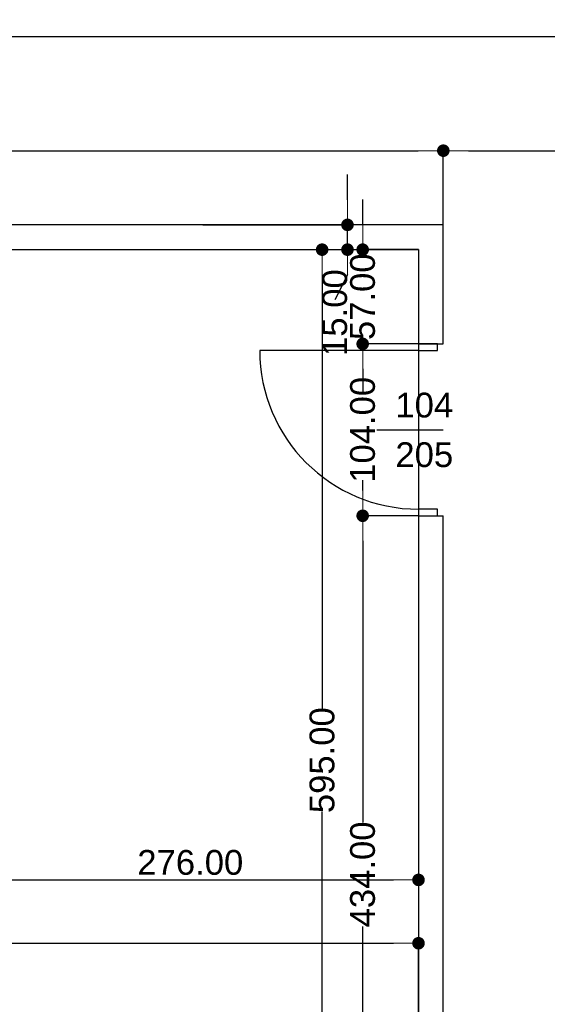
# Model space of a CAD drawing. Header units: millimetres. Extents: x -175445 to -20415, y -559200 to 231527.
# Tile 143 of 256: x -137392 to -134202, y -112482 to -106525. Entities that reach past the tile are written whole.
import ezdxf

# ---------------------------------------------------------------- set-up
doc = ezdxf.new("R2010")
doc.units = ezdxf.units.MM
doc.header["$MEASUREMENT"] = 0
for name, color, linetype in [('Drzwi', 7, 'Continuous'), ('Obiekt', 7, 'Continuous'), ('Płaszczyzna odcinająca', 7, 'Continuous'), ('Wymiary', 63, 'Continuous'), ('Ściana', 7, 'Continuous')]:
    doc.layers.add(name, color=color, linetype=linetype)
doc.styles.add('Arial', font='txt')
doc.dimstyles.new('GENERATED_STYLE__1', dxfattribs={"dimtxt": 150, "dimasz": 152, "dimexe": 0.18, "dimexo": 0, "dimgap": 0.09, "dimtad": 1, "dimtih": 1, "dimtoh": 1, "dimlfac": 0.1, "dimzin": 0, "dimdsep": 46, "dimtxsty": 'Arial', "dimblk": 'ARROWHEAD_11', "dimblk1": 'ARROWHEAD_11', "dimblk2": 'ARROWHEAD_11', "dimcen": 0.09, "dimclrd": 114, "dimclre": 114, "dimclrt": 114, "dimazin": 0, "dimtfac": 1, "dimtdec": 4, "dimtmove": 0, "dimatfit": 3, "dimfxl": 1, "dimtolj": 1, "dimtzin": 0, "dimarcsym": 0})
doc.dimstyles.new('GENERATED_STYLE__3', dxfattribs={"dimtxt": 150, "dimasz": 152, "dimexe": 0.18, "dimexo": 0, "dimgap": 0.09, "dimtad": 1, "dimlfac": 0.1, "dimzin": 0, "dimdsep": 46, "dimtxsty": 'Arial', "dimblk": 'ARROWHEAD_11', "dimblk1": 'ARROWHEAD_11', "dimblk2": 'ARROWHEAD_11', "dimcen": 0.09, "dimclrd": 114, "dimclre": 114, "dimclrt": 114, "dimazin": 0, "dimtfac": 1, "dimtdec": 4, "dimtmove": 2, "dimatfit": 3, "dimfxl": 1, "dimtolj": 1, "dimtzin": 0, "dimarcsym": 0})

# ---------------------------------------------------------------- blocks, each defined once
blk = doc.blocks.new('ARROWHEAD_11')
at = {"color": 0, "linetype": 'Continuous', "lineweight": 0}
blk.add_line((0, 0), (-1, 0), dxfattribs=at)
at = {"color": 0, "linetype": 'Continuous', "lineweight": 0, "const_width": 0.25, "flags": 128}
blk.add_lwpolyline([(-0.125, 0, 1), (0.125, 0, 1)], format="xyb", close=True, dxfattribs=at)
blk = doc.blocks.new('*D3217')
at = {"layer": 'Defpoints', "color": 0}
for p in [(-136285.7, -107916.6), (-135563.5, -107916.6), (-134980.7, -113866.6)]:
    blk.add_point(p, dxfattribs=at)
at = {"layer": 'Wymiary', "color": 114, "lineweight": -2}
for p, q in [((-136285.7, -107916.6), (-135563.3, -107916.6)), ((-135563.5, -108068.6), (-135563.5, -110694.2)), ((-135563.5, -113714.6), (-135563.5, -111316.6)), ((-134980.7, -113866.6), (-135563.6, -113866.6))]:
    blk.add_line(p, q, dxfattribs=at)
at = {"layer": 'Wymiary', "color": 114, "lineweight": -2, "xscale": 152, "yscale": 152, "zscale": 152}
for p, rotation in [((-135563.5, -107916.6), 90), ((-135563.5, -113866.6), 270)]:
    blk.add_blockref('ARROWHEAD_11', p, dxfattribs=dict(at, rotation=rotation))
at = {"layer": 'Wymiary', "color": 114, "lineweight": 13, "insert": (-135563.5, -111005.4), "char_height": 150, "attachment_point": 5, "rotation": 90, "style": 'Arial'}
blk.add_mtext('\\A1;595.00', dxfattribs=at)
blk = doc.blocks.new('*D3218')
at = {"layer": 'Defpoints', "color": 0}
for p in [(-136285.7, -107766.6), (-135410.1, -107766.6), (-136285.7, -107916.6)]:
    blk.add_point(p, dxfattribs=at)
at = {"layer": 'Wymiary', "color": 114, "lineweight": -2}
for p, q in [((-135410.1, -107614.6), (-135410.1, -107462.6)), ((-136285.7, -107766.6), (-135409.9, -107766.6)), ((-135410.1, -107916.6), (-135410.1, -107766.6)), ((-136285.7, -107916.6), (-135409.9, -107916.6)), ((-135410.1, -108068.6), (-135486.8, -108220.6))]:
    blk.add_line(p, q, dxfattribs=at)
at = {"layer": 'Wymiary', "color": 114, "lineweight": -2, "xscale": 152, "yscale": 152, "zscale": 152}
for p, rotation in [((-135410.1, -107766.6), 270), ((-135410.1, -107916.6), 90)]:
    blk.add_blockref('ARROWHEAD_11', p, dxfattribs=dict(at, rotation=rotation))
at = {"layer": 'Wymiary', "color": 114, "lineweight": 13, "insert": (-135486.8, -108297.3), "char_height": 150, "attachment_point": 5, "rotation": 90, "style": 'Arial'}
blk.add_mtext('\\A1;15.00', dxfattribs=at)
blk = doc.blocks.new('*D3228')
at = {"layer": 'Defpoints', "color": 0}
for p in [(-135318.3, -109526.6), (-134980.7, -109526.6), (-134980.7, -113866.6)]:
    blk.add_point(p, dxfattribs=at)
at = {"layer": 'Wymiary', "color": 114, "lineweight": -2}
for p, q in [((-134980.7, -109526.6), (-135318.5, -109526.6)), ((-135318.3, -109678.6), (-135318.3, -111382.4)), ((-135318.3, -113714.6), (-135318.3, -112010.8)), ((-134980.7, -113866.6), (-135318.5, -113866.6))]:
    blk.add_line(p, q, dxfattribs=at)
at = {"layer": 'Wymiary', "color": 114, "lineweight": -2, "xscale": 152, "yscale": 152, "zscale": 152}
for p, rotation in [((-135318.3, -109526.6), 90), ((-135318.3, -113866.6), 270)]:
    blk.add_blockref('ARROWHEAD_11', p, dxfattribs=dict(at, rotation=rotation))
at = {"layer": 'Wymiary', "color": 114, "lineweight": 13, "insert": (-135318.3, -111696.6), "char_height": 150, "attachment_point": 5, "rotation": 90, "style": 'Arial'}
blk.add_mtext('\\A1;434.00', dxfattribs=at)
blk = doc.blocks.new('*D3229')
at = {"layer": 'Defpoints', "color": 0}
for p in [(-135318.3, -108486.6), (-134980.7, -108486.6), (-134980.7, -109526.6)]:
    blk.add_point(p, dxfattribs=at)
at = {"layer": 'Wymiary', "color": 114, "lineweight": -2}
for p, q in [((-134980.7, -108486.6), (-135318.5, -108486.6)), ((-135318.3, -108638.6), (-135318.3, -108702.5)), ((-135318.3, -109374.6), (-135318.3, -109310.7)), ((-134980.7, -109526.6), (-135318.5, -109526.6))]:
    blk.add_line(p, q, dxfattribs=at)
at = {"layer": 'Wymiary', "color": 114, "lineweight": -2, "xscale": 152, "yscale": 152, "zscale": 152}
for p, rotation in [((-135318.3, -108486.6), 90), ((-135318.3, -109526.6), 270)]:
    blk.add_blockref('ARROWHEAD_11', p, dxfattribs=dict(at, rotation=rotation))
at = {"layer": 'Wymiary', "color": 114, "lineweight": 13, "insert": (-135318.3, -109006.6), "char_height": 150, "attachment_point": 5, "rotation": 90, "style": 'Arial'}
blk.add_mtext('\\A1;104.00', dxfattribs=at)
blk = doc.blocks.new('*D3230')
at = {"layer": 'Defpoints', "color": 0}
for p in [(-135318.3, -107916.6), (-134980.7, -107916.6), (-134980.7, -108486.6)]:
    blk.add_point(p, dxfattribs=at)
at = {"layer": 'Wymiary', "color": 114, "lineweight": -2}
for p, q in [((-135318.3, -107764.6), (-135318.3, -107612.6)), ((-134980.7, -107916.6), (-135318.5, -107916.6)), ((-135318.3, -107916.6), (-135318.3, -107948.7)), ((-135318.3, -108486.6), (-135318.3, -108454.5)), ((-134980.7, -108486.6), (-135318.5, -108486.6)), ((-135318.3, -108638.6), (-135318.3, -108790.6))]:
    blk.add_line(p, q, dxfattribs=at)
at = {"layer": 'Wymiary', "color": 114, "lineweight": -2, "xscale": 152, "yscale": 152, "zscale": 152}
for p, rotation in [((-135318.3, -107916.6), 270), ((-135318.3, -108486.6), 90)]:
    blk.add_blockref('ARROWHEAD_11', p, dxfattribs=dict(at, rotation=rotation))
at = {"layer": 'Wymiary', "color": 114, "lineweight": 13, "insert": (-135318.3, -108201.6), "char_height": 150, "attachment_point": 5, "rotation": 90, "style": 'Arial'}
blk.add_mtext('\\A1;57.00', dxfattribs=at)
blk = doc.blocks.new('*D3642')
at = {"layer": 'Defpoints', "color": 0}
for p in [(-141955.7, -104616.6), (-136655.7, -104616.6), (-142130.7, -107766.6)]:
    blk.add_point(p, dxfattribs=at)
at = {"layer": 'Wymiary', "color": 114, "lineweight": -2}
for p, q in [((-136655.7, -104616.6), (-141955.9, -104616.6)), ((-141955.7, -104768.6), (-141955.7, -105880.5)), ((-141955.7, -107614.6), (-141955.7, -106502.7)), ((-142130.7, -107766.6), (-141955.5, -107766.6))]:
    blk.add_line(p, q, dxfattribs=at)
at = {"layer": 'Wymiary', "color": 114, "lineweight": -2, "xscale": 152, "yscale": 152, "zscale": 152}
for p, rotation in [((-141955.7, -104616.6), 90), ((-141955.7, -107766.6), 270)]:
    blk.add_blockref('ARROWHEAD_11', p, dxfattribs=dict(at, rotation=rotation))
at = {"layer": 'Wymiary', "color": 114, "lineweight": 13, "insert": (-141955.7, -106191.6), "char_height": 150, "attachment_point": 5, "rotation": 90, "style": 'Arial'}
blk.add_mtext('\\A1;315.00', dxfattribs=at)
blk = doc.blocks.new('*D3777')
at = {"layer": 'Defpoints', "color": 0}
for p in [(-134830.7, -107317.9), (-143120.7, -107766.6), (-134830.7, -107766.6)]:
    blk.add_point(p, dxfattribs=at)
at = {"layer": 'Wymiary', "color": 114, "lineweight": -2}
for p, q in [((-143120.7, -107766.6), (-143120.7, -107317.7)), ((-142968.7, -107317.9), (-134982.7, -107317.9)), ((-134830.7, -107766.6), (-134830.7, -107317.7))]:
    blk.add_line(p, q, dxfattribs=at)
at = {"layer": 'Wymiary', "color": 114, "lineweight": -2, "xscale": 152, "yscale": 152, "zscale": 152, "rotation": 180}
blk.add_blockref('ARROWHEAD_11', (-143120.7, -107317.9), dxfattribs=at)
at = {"layer": 'Wymiary', "color": 114, "lineweight": -2, "xscale": 152, "yscale": 152, "zscale": 152}
blk.add_blockref('ARROWHEAD_11', (-134830.7, -107317.9), dxfattribs=at)
at = {"layer": 'Wymiary', "color": 114, "lineweight": 13, "insert": (-138975.7, -107212.9), "char_height": 150, "attachment_point": 5, "style": 'Arial'}
blk.add_mtext('\\A1;829.00', dxfattribs=at)
blk = doc.blocks.new('*D3778')
at = {"layer": 'Defpoints', "color": 0}
for p in [(-132260.7, -107317.9), (-134830.7, -107766.6), (-132260.7, -107766.6)]:
    blk.add_point(p, dxfattribs=at)
at = {"layer": 'Wymiary', "color": 114, "lineweight": -2}
for p, q in [((-134830.7, -107766.6), (-134830.7, -107317.7)), ((-134678.7, -107317.9), (-132412.7, -107317.9)), ((-132260.7, -107766.6), (-132260.7, -107317.7))]:
    blk.add_line(p, q, dxfattribs=at)
at = {"layer": 'Wymiary', "color": 114, "lineweight": -2, "xscale": 152, "yscale": 152, "zscale": 152, "rotation": 180}
blk.add_blockref('ARROWHEAD_11', (-134830.7, -107317.9), dxfattribs=at)
at = {"layer": 'Wymiary', "color": 114, "lineweight": -2, "xscale": 152, "yscale": 152, "zscale": 152}
blk.add_blockref('ARROWHEAD_11', (-132260.7, -107317.9), dxfattribs=at)
at = {"layer": 'Wymiary', "color": 114, "lineweight": 13, "insert": (-133545.7, -107212.9), "char_height": 150, "attachment_point": 5, "style": 'Arial'}
blk.add_mtext('\\A1;257.00', dxfattribs=at)
blk = doc.blocks.new('*D3817')
at = {"layer": 'Defpoints', "color": 0}
for p in [(-134980.7, -107916.6), (-137740.7, -108236.6), (-134980.7, -111729.7)]:
    blk.add_point(p, dxfattribs=at)
at = {"layer": 'Wymiary', "color": 114, "lineweight": -2}
for p, q in [((-134980.7, -107916.6), (-134980.7, -111729.9)), ((-137740.7, -108236.6), (-137740.7, -111729.9)), ((-137588.7, -111729.7), (-135132.7, -111729.7))]:
    blk.add_line(p, q, dxfattribs=at)
at = {"layer": 'Wymiary', "color": 114, "lineweight": -2, "xscale": 152, "yscale": 152, "zscale": 152, "rotation": 180}
blk.add_blockref('ARROWHEAD_11', (-137740.7, -111729.7), dxfattribs=at)
at = {"layer": 'Wymiary', "color": 114, "lineweight": -2, "xscale": 152, "yscale": 152, "zscale": 152}
blk.add_blockref('ARROWHEAD_11', (-134980.7, -111729.7), dxfattribs=at)
at = {"layer": 'Wymiary', "color": 114, "lineweight": 13, "insert": (-136360.7, -111624.7), "char_height": 150, "attachment_point": 5, "style": 'Arial'}
blk.add_mtext('\\A1;276.00', dxfattribs=at)
blk = doc.blocks.new('*D3818')
at = {"layer": 'Defpoints', "color": 0}
for p in [(-134980.7, -112112.9), (-141510.7, -113676.6), (-134980.7, -113866.6)]:
    blk.add_point(p, dxfattribs=at)
at = {"layer": 'Wymiary', "color": 114, "lineweight": -2}
for p, q in [((-141510.7, -113676.6), (-141510.7, -112112.7)), ((-141358.7, -112112.9), (-135132.7, -112112.9)), ((-134980.7, -113866.6), (-134980.7, -112112.7))]:
    blk.add_line(p, q, dxfattribs=at)
at = {"layer": 'Wymiary', "color": 114, "lineweight": -2, "xscale": 152, "yscale": 152, "zscale": 152, "rotation": 180}
blk.add_blockref('ARROWHEAD_11', (-141510.7, -112112.9), dxfattribs=at)
at = {"layer": 'Wymiary', "color": 114, "lineweight": -2, "xscale": 152, "yscale": 152, "zscale": 152}
blk.add_blockref('ARROWHEAD_11', (-134980.7, -112112.9), dxfattribs=at)
at = {"layer": 'Wymiary', "color": 114, "lineweight": 13, "insert": (-138245.7, -112007.9), "char_height": 150, "attachment_point": 5, "style": 'Arial'}
blk.add_mtext('\\A1;653.00', dxfattribs=at)
blk = doc.blocks.new('*D3912')
at = {"layer": 'Defpoints', "color": 0}
for p in [(-73250.7, -108356.6), (-147240.7, -114276.4), (-73250.7, -116369.7)]:
    blk.add_point(p, dxfattribs=at)
at = {"layer": 'Wymiary', "color": 114, "lineweight": -2}
for p, q in [((-73250.7, -108356.6), (-73250.7, -116369.9)), ((-147240.7, -114276.4), (-147240.7, -116369.9)), ((-147088.7, -116369.7), (-73402.7, -116369.7))]:
    blk.add_line(p, q, dxfattribs=at)
at = {"layer": 'Wymiary', "color": 114, "lineweight": -2, "xscale": 152, "yscale": 152, "zscale": 152, "rotation": 180}
blk.add_blockref('ARROWHEAD_11', (-147240.7, -116369.7), dxfattribs=at)
at = {"layer": 'Wymiary', "color": 114, "lineweight": -2, "xscale": 152, "yscale": 152, "zscale": 152}
blk.add_blockref('ARROWHEAD_11', (-73250.7, -116369.7), dxfattribs=at)
at = {"layer": 'Wymiary', "color": 114, "lineweight": 13, "insert": (-110245.7, -116264.7), "char_height": 150, "attachment_point": 5, "style": 'Arial'}
blk.add_mtext('\\A1;7399.00', dxfattribs=at)

msp = doc.modelspace()

# ---------------------------------------------------------------- linework, layer by layer
at = {"layer": 'Drzwi'}
for p, q in [((-134980.722, -108526.604), (-135940.722, -108526.604)), ((-134980.722, -108486.604), (-134980.722, -108526.604)), ((-134865.722, -108486.604), (-134980.722, -108486.604)), ((-134980.722, -108486.604), (-134865.722, -108486.604)), ((-134980.722, -108526.604), (-134865.722, -108526.604)), ((-134865.722, -108526.604), (-134865.722, -108486.604)), ((-134865.722, -109486.604), (-134980.722, -109486.604)), ((-134980.722, -109486.604), (-134980.722, -109526.604)), ((-134865.722, -109526.604), (-134865.722, -109486.604)), ((-134980.722, -109526.604), (-134865.722, -109526.604)), ((-134980.722, -109526.604), (-134865.722, -109526.604))]:
    msp.add_line(p, q, dxfattribs=at)
msp.add_arc((-134980.722, -108526.604), 960, 180, 270, dxfattribs=at)
at = {"layer": 'Obiekt'}
msp.add_line((-135232.1, -109006.604), (-134830.722, -109006.604), dxfattribs=at)
at = {"layer": 'Płaszczyzna odcinająca'}
msp.add_line((-72997.99, -106628.897), (-170770.681, -106628.897), dxfattribs=at)
at = {"layer": 'Ściana'}
for p, q in [((-134980.722, -108486.604), (-134865.722, -108486.604)), ((-134865.722, -108486.604), (-134830.722, -108486.604)), ((-134980.722, -109526.604), (-134865.722, -109526.604)), ((-134865.722, -109526.604), (-134830.722, -109526.604))]:
    msp.add_line(p, q, dxfattribs=at)
at = {"layer": 'Ściana', "flags": 128}
for points in [[(-134830.722, -107766.604), (-137740.722, -107766.604)], [(-134830.722, -108486.604), (-134830.722, -107766.604)], [(-137740.722, -107916.604), (-134980.722, -107916.604)], [(-134980.722, -107916.604), (-134980.722, -108486.604)], [(-134980.722, -109526.604), (-134980.722, -113866.604)], [(-134830.722, -113708.155), (-134830.722, -109526.604)]]:
    msp.add_lwpolyline(points, dxfattribs=at)

# ---------------------------------------------------------------- texts
at = {"layer": 'Obiekt', "char_height": 150, "attachment_point": 7, "style": 'Arial'}
for s, insert in [('\\A1;{\\fArial|b0|i0|c238|p38;104}', (-135120.548, -108934.072)), ('\\A1;{\\fArial|b0|i0|c238|p38;205}', (-135120.548, -109234.072))]:
    msp.add_mtext(s, dxfattribs=dict(at, insert=insert))

# ---------------------------------------------------------------- dimensions: what is measured, and where the dimension line sits
at = {"layer": 'Wymiary', "color": 114, "lineweight": 13}
for base, p1, p2, picture, middle in [((-141955.722, -104616.604), (-142130.722, -107766.604), (-136655.744, -104616.604), '*D3642', (-141955.722, -106191.604)), ((-135410.115, -107766.604), (-136285.722, -107916.604), (-136285.722, -107766.604), '*D3218', (-135486.791, -108297.28)), ((-135318.349, -107916.604), (-134980.722, -108486.604), (-134980.722, -107916.604), '*D3230', (-135318.349, -108201.604)), ((-135563.467, -107916.604), (-134980.722, -113866.604), (-136285.722, -107916.604), '*D3217', (-135563.467, -111005.433)), ((-135318.349, -108486.604), (-134980.722, -109526.604), (-134980.722, -108486.604), '*D3229', (-135318.349, -109006.604)), ((-135318.349, -109526.604), (-134980.722, -113866.604), (-134980.722, -109526.604), '*D3228', (-135318.349, -111696.604))]:
    dim = msp.add_linear_dim(base=base, p1=p1, p2=p2, angle=90, dimstyle='GENERATED_STYLE__1', dxfattribs=at)
    dim.commit()
    dim.dimension.update_dxf_attribs({"geometry": picture, "text_midpoint": middle, "dimtype": 160, "text_rotation": 90})
for base, p1, p2, picture, middle in [((-134830.722, -107317.915), (-143120.722, -107766.604), (-134830.722, -107766.604), '*D3777', (-138975.722, -107212.915)), ((-132260.722, -107317.915), (-134830.722, -107766.604), (-132260.722, -107766.604), '*D3778', (-133545.722, -107212.915)), ((-134980.722, -111729.713), (-137740.722, -108236.604), (-134980.722, -107916.604), '*D3817', (-136360.722, -111624.713)), ((-73250.715, -116369.739), (-147240.722, -114276.449), (-73250.715, -108356.645), '*D3912', (-110245.718, -116264.739)), ((-134980.722, -112112.921), (-141510.722, -113676.604), (-134980.722, -113866.604), '*D3818', (-138245.722, -112007.921))]:
    dim = msp.add_linear_dim(base=base, p1=p1, p2=p2, dimstyle='GENERATED_STYLE__3', dxfattribs=at)
    dim.commit()
    dim.dimension.update_dxf_attribs({"geometry": picture, "text_midpoint": middle, "dimtype": 160})

doc.saveas('drawing.dxf')
